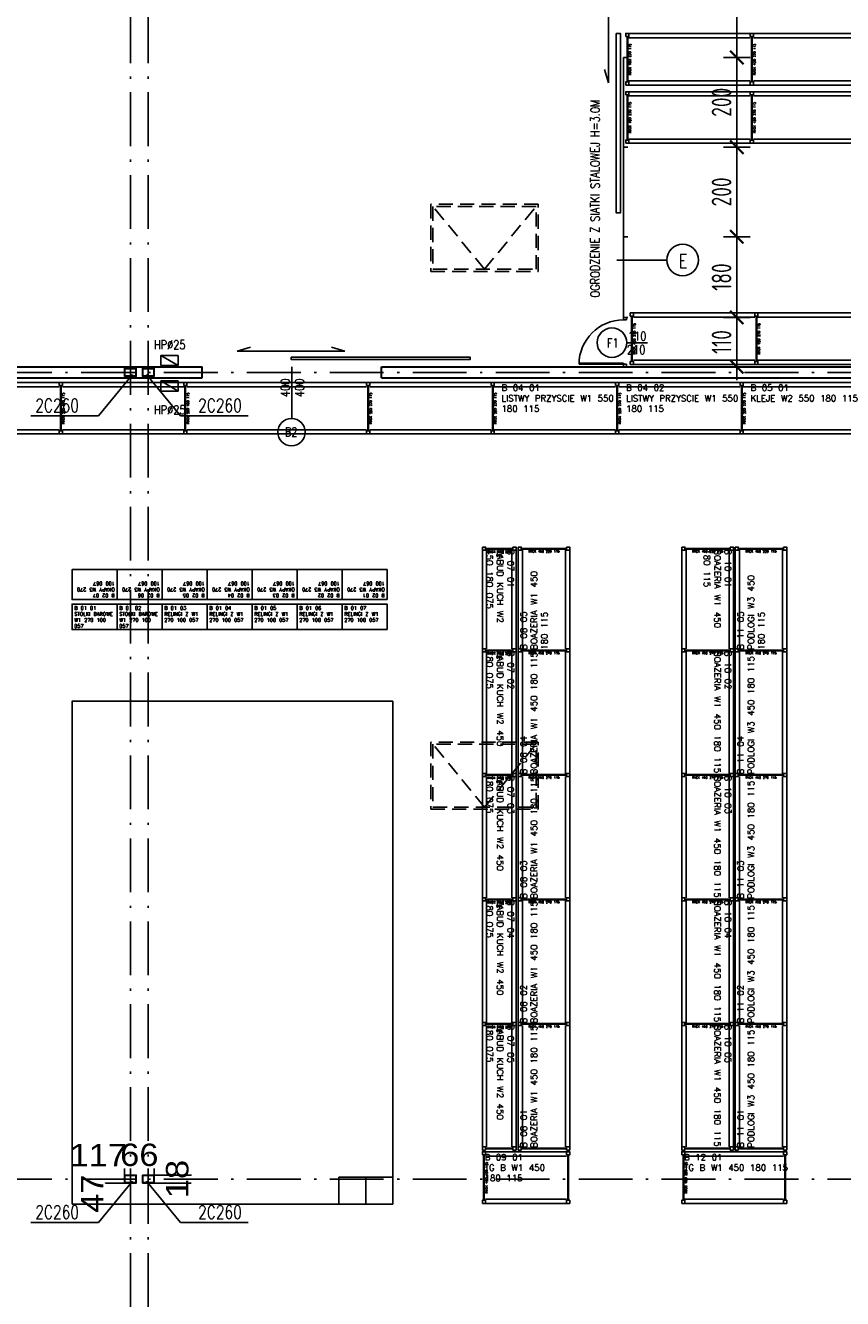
# Model space of a CAD drawing. Extents: x 153948 to 285449, y -89387 to -60195.
# Tile 53 of 100: x 253886 to 255709, y -78706 to -75866. Entities that reach past the tile are written whole.
import ezdxf
from ezdxf.enums import TextEntityAlignment as Align

# ---------------------------------------------------------------- set-up
doc = ezdxf.new("R2010")
doc.units = 0
doc.header["$LTSCALE"] = 100
doc.header["$MEASUREMENT"] = 0
doc.header["$PDMODE"] = 1
doc.linetypes.add('ACAD_ISO10W100', pattern=[18.5, 12, -3, 0.5, -3])
doc.linetypes.add('HIDDEN2', pattern=[4.7625, 3.175, -1.5875])
doc.layers.get('0').update_dxf_attribs({"linetype": 'CONTINUOUS'})
doc.layers.get('DEFPOINTS').update_dxf_attribs({"linetype": 'CONTINUOUS'})
for name, color, linetype in [('1', 2, 'CONTINUOUS'), ('A-ARM', 2, 'CONTINUOUS'), ('ALUMINIUM', 5, 'CONTINUOUS'), ('info', 8, 'CONTINUOUS'), ('K-STA', 2, 'CONTINUOUS'), ('OSIE', 8, 'ACAD_ISO10W100'), ('R-----OP', 2, 'CONTINUOUS'), ('R270', 5, 'CONTINUOUS'), ('RAK 270', 5, 'CONTINUOUS'), ('RS Minimasa VBA', 7, 'CONTINUOUS'), ('RS REGAŁY', 7, 'CONTINUOUS'), ('SIATKA', 2, 'ZIGZAG'), ('TEXT', 11, 'CONTINUOUS'), ('WYMIARY', 1, 'CONTINUOUS'), ('ŚWIETLIK', 2, 'CONTINUOUS')]:
    doc.layers.add(name, color=color, linetype=linetype)
doc.layers.add('CEGLA', color=4, linetype='CONTINUOUS', lineweight=30)
doc.styles.add('arial', font='arial.ttf', dxfattribs={"width": 1.1})
doc.styles.add('DYBY-NORMALNY-0-8-N', font='ROMANS.SHX', dxfattribs={"width": 0.8})
doc.styles.get("Standard").update_dxf_attribs({"font": 'txt.shx'})
doc.styles.add('STYLE2', font='isocp.shx', dxfattribs={"width": 0.8})
doc.styles.add('TXT3', font='SIMPLEX.SHX', dxfattribs={"width": 0.75, "height": 40})
doc.linetypes.add('ZIGZAG', pattern='A,0.0001,-0.2,[131,ltypeshp.shx,S=0.2,R=0,X=-0.2,Y=0],-0.4,[131,ltypeshp.shx,S=0.2,R=180,X=0.2,Y=0],-0.2', length=0.8001)
doc.dimstyles.new('KRESKI_100', dxfattribs={"dimscale": 20, "dimtxt": 2.2, "dimasz": 1.5, "dimexe": 1.5, "dimexo": 1.5, "dimgap": 0.6, "dimtad": 1, "dimdec": 1, "dimrnd": 0.5, "dimdsep": 46, "dimtxsty": 'STYLE2', "dimblk1": 'ARCHTICK', "dimblk2": 'ARCHTICK', "dimsah": 1, "dimcen": 2.5, "dimdle": 1.5, "dimclrd": 10, "dimclre": 10, "dimclrt": 15, "dimadec": 0, "dimazin": 0, "dimtfac": 1, "dimtdec": 1, "dimtmove": 1, "dimatfit": 3, "dimldrblk": 'ARCHTICK', "dimfxl": 1.5, "dimfxlon": 1, "dimtolj": 1, "dimtzin": 0, "dimarcsym": 0})
doc.dimstyles.new('srodek', dxfattribs={"dimscale": 100, "dimtxt": 0.5, "dimasz": 0.002, "dimexe": 0, "dimexo": 0, "dimgap": 0.05, "dimtad": 1, "dimjust": 2, "dimrnd": 0.5, "dimzin": 12, "dimtxsty": 'arial', "dimblk": 'ARCHTICK', "dimcen": 0.002, "dimclrt": 7, "dimazin": 0, "dimtfac": 1, "dimtix": 1, "dimtofl": 0, "dimtmove": 2, "dimatfit": 3, "dimldrblk": 'DOT', "dimfxl": 1, "dimtolj": 1, "dimtzin": 0, "dimarcsym": 0})

# ---------------------------------------------------------------- blocks, each defined once
blk = doc.blocks.new('SC260X2')
at = {"layer": '1'}
for points in [[(-13, 9), (-13, 0), (-12.4, 0), (-12.1, 7, -0.401015), (-11.1, 7.9), (11.1, 7.9, -0.401015), (12.1, 7), (12.4, 0), (13, 0), (13, 9)], [(-13, -9), (-13, 0), (-12.4, 0), (-12.1, -7, 0.401015), (-11.1, -7.9), (11.1, -7.9, 0.401015), (12.1, -7), (12.4, 0), (13, 0), (13, -9)]]:
    blk.add_lwpolyline(points, format="xyb", close=True, dxfattribs=at)
blk = doc.blocks.new('D110')
at = {"layer": 'ALUMINIUM'}
for p, q in [((0, 0), (5.5, 0)), ((0, 0), (0, -6.6)), ((5.5, -6.6), (5.5, 0)), ((104.5, 0), (104.5, -6.6)), ((104.5, 0), (110, 0)), ((110, 0), (110, -6.6)), ((0, -6.6), (5.5, -6.6)), ((104.5, -6.6), (102.3, -6.6)), ((102.3, -6.6), (102.3, -105.5)), ((104.5, -6.6), (110, -6.6)), ((104.5, -6.6), (104.5, -105.6))]:
    blk.add_line(p, q, dxfattribs=at)
blk.add_arc((104.5, -6.6), 99, 180, 270, dxfattribs=at)
blk = doc.blocks.new('_ARCHTICK')
at = {"color": 0, "linetype": 'ByBlock', "const_width": 0.15}
blk.add_lwpolyline([(-0.5, -0.5), (0.5, 0.5)], dxfattribs=at)
blk = doc.blocks.new('*D192')
at = {"layer": 'DEFPOINTS', "color": 0, "ltscale": 0.1, "transparency": 16777216}
for p in [(255230.4, -75537), (255230.4, -75937), (255473.1, -75937)]:
    blk.add_point(p, dxfattribs=at)
at = {"layer": 'WYMIARY', "color": 10, "lineweight": -2, "ltscale": 0.1, "transparency": 16777216}
for p, q in [((255473.1, -75507), (255473.1, -75967)), ((255443.1, -75537), (255503.1, -75537)), ((255443.1, -75937), (255503.1, -75937))]:
    blk.add_line(p, q, dxfattribs=at)
at = {"layer": 'WYMIARY', "color": 10, "lineweight": -2, "ltscale": 0.1, "transparency": 16777216, "xscale": 30, "yscale": 30, "zscale": 30}
for p, rotation in [((255473.1, -75537), 90), ((255473.1, -75937), 270)]:
    blk.add_blockref('_ARCHTICK', p, dxfattribs=dict(at, rotation=rotation))
at = {"layer": 'WYMIARY', "color": 15, "ltscale": 0.1, "transparency": 16777216, "insert": (255439.1, -75737), "char_height": 44, "attachment_point": 5, "rotation": 90, "style": 'STYLE2'}
blk.add_mtext('\\A1;400', dxfattribs=at)
blk = doc.blocks.new('*D193')
at = {"layer": 'DEFPOINTS', "color": 0, "ltscale": 0.1, "transparency": 16777216}
for p in [(255230.4, -75937), (255230.4, -76137), (255473.1, -76137)]:
    blk.add_point(p, dxfattribs=at)
at = {"layer": 'WYMIARY', "color": 10, "lineweight": -2, "ltscale": 0.1, "transparency": 16777216}
for p, q in [((255473.1, -75907), (255473.1, -76167)), ((255443.1, -75937), (255503.1, -75937)), ((255443.1, -76137), (255503.1, -76137))]:
    blk.add_line(p, q, dxfattribs=at)
at = {"layer": 'WYMIARY', "color": 10, "lineweight": -2, "ltscale": 0.1, "transparency": 16777216, "xscale": 30, "yscale": 30, "zscale": 30}
for p, rotation in [((255473.1, -75937), 90), ((255473.1, -76137), 270)]:
    blk.add_blockref('_ARCHTICK', p, dxfattribs=dict(at, rotation=rotation))
at = {"layer": 'WYMIARY', "color": 15, "ltscale": 0.1, "transparency": 16777216, "insert": (255439.1, -76037), "char_height": 44, "attachment_point": 5, "rotation": 90, "style": 'STYLE2'}
blk.add_mtext('\\A1;200', dxfattribs=at)
blk = doc.blocks.new('*D194')
at = {"layer": 'DEFPOINTS', "color": 0, "ltscale": 0.1, "transparency": 16777216}
for p in [(255230.4, -76137), (255230.4, -76337), (255473.1, -76337)]:
    blk.add_point(p, dxfattribs=at)
at = {"layer": 'WYMIARY', "color": 10, "lineweight": -2, "ltscale": 0.1, "transparency": 16777216}
for p, q in [((255473.1, -76107), (255473.1, -76367)), ((255443.1, -76137), (255503.1, -76137)), ((255443.1, -76337), (255503.1, -76337))]:
    blk.add_line(p, q, dxfattribs=at)
at = {"layer": 'WYMIARY', "color": 10, "lineweight": -2, "ltscale": 0.1, "transparency": 16777216, "xscale": 30, "yscale": 30, "zscale": 30}
for p, rotation in [((255473.1, -76137), 90), ((255473.1, -76337), 270)]:
    blk.add_blockref('_ARCHTICK', p, dxfattribs=dict(at, rotation=rotation))
at = {"layer": 'WYMIARY', "color": 15, "ltscale": 0.1, "transparency": 16777216, "insert": (255439.1, -76237), "char_height": 44, "attachment_point": 5, "rotation": 90, "style": 'STYLE2'}
blk.add_mtext('\\A1;200', dxfattribs=at)
blk = doc.blocks.new('*D195')
at = {"layer": 'DEFPOINTS', "color": 0, "ltscale": 0.1, "transparency": 16777216}
for p in [(255230.4, -76337), (255230.4, -76517), (255473.1, -76517)]:
    blk.add_point(p, dxfattribs=at)
at = {"layer": 'WYMIARY', "color": 10, "lineweight": -2, "ltscale": 0.1, "transparency": 16777216}
for p, q in [((255473.1, -76307), (255473.1, -76547)), ((255443.1, -76337), (255503.1, -76337)), ((255443.1, -76517), (255503.1, -76517))]:
    blk.add_line(p, q, dxfattribs=at)
at = {"layer": 'WYMIARY', "color": 10, "lineweight": -2, "ltscale": 0.1, "transparency": 16777216, "xscale": 30, "yscale": 30, "zscale": 30}
for p, rotation in [((255473.1, -76337), 90), ((255473.1, -76517), 270)]:
    blk.add_blockref('_ARCHTICK', p, dxfattribs=dict(at, rotation=rotation))
at = {"layer": 'WYMIARY', "color": 15, "ltscale": 0.1, "transparency": 16777216, "insert": (255439.1, -76427), "char_height": 44, "attachment_point": 5, "rotation": 90, "style": 'STYLE2'}
blk.add_mtext('\\A1;180', dxfattribs=at)
blk = doc.blocks.new('*D196')
at = {"layer": 'DEFPOINTS', "color": 0, "ltscale": 0.1, "transparency": 16777216}
for p in [(255230.4, -76517), (255226.6, -76627), (255473.1, -76627)]:
    blk.add_point(p, dxfattribs=at)
at = {"layer": 'WYMIARY', "color": 10, "lineweight": -2, "ltscale": 0.1, "transparency": 16777216}
for p, q in [((255473.1, -76487), (255473.1, -76657)), ((255443.1, -76517), (255503.1, -76517)), ((255443.1, -76627), (255503.1, -76627))]:
    blk.add_line(p, q, dxfattribs=at)
at = {"layer": 'WYMIARY', "color": 10, "lineweight": -2, "ltscale": 0.1, "transparency": 16777216, "xscale": 30, "yscale": 30, "zscale": 30}
for p, rotation in [((255473.1, -76517), 90), ((255473.1, -76627), 270)]:
    blk.add_blockref('_ARCHTICK', p, dxfattribs=dict(at, rotation=rotation))
at = {"layer": 'WYMIARY', "color": 15, "ltscale": 0.1, "transparency": 16777216, "insert": (255439.1, -76572), "char_height": 44, "attachment_point": 5, "rotation": 90, "style": 'STYLE2'}
blk.add_mtext('\\A1;110', dxfattribs=at)
blk = doc.blocks.new('RACK 450 270 115')
at = {"color": 1}
for p, q in [((7, 115), (277.8, 115)), ((2.75, 108), (2.75, 7)), ((4.25, 108), (4.25, 7)), ((7, 105.5), (277.8, 105.5)), ((7, 9.5), (277.8, 9.5)), ((7, 0), (277.8, 0))]:
    blk.add_line(p, q, dxfattribs=at)
for points in [[(0, 108), (7, 108), (7, 115), (0, 115)], [(0, 0), (7, 0), (7, 7), (0, 7)]]:
    blk.add_lwpolyline(points, close=True, dxfattribs=at)
at = {"color": 1, "insert": (9.25, 57.5), "char_height": 5, "width": 101, "attachment_point": 5, "rotation": 90}
blk.add_mtext('RACK 450 270 115', dxfattribs=at)
blk = doc.blocks.new('RACK 550 400 115')
at = {"color": 6}
for p, q in [((7, 115), (407.8, 115)), ((2.75, 108), (2.75, 7)), ((4.25, 108), (4.25, 7)), ((7, 105.5), (407.8, 105.5)), ((7, 9.5), (407.8, 9.5)), ((7, 0), (407.8, 0))]:
    blk.add_line(p, q, dxfattribs=at)
for points in [[(0, 108), (7, 108), (7, 115), (0, 115)], [(0, 0), (7, 0), (7, 7), (0, 7)]]:
    blk.add_lwpolyline(points, close=True, dxfattribs=at)
at = {"color": 6, "insert": (9.25, 57.5), "char_height": 5, "width": 101, "attachment_point": 5, "rotation": 90}
blk.add_mtext('RACK 550 400 115', dxfattribs=at)
blk = doc.blocks.new('RACK 550 270 115')
at = {"color": 6}
for p, q in [((7, 115), (277.8, 115)), ((2.75, 108), (2.75, 7)), ((4.25, 108), (4.25, 7)), ((7, 105.5), (277.8, 105.5)), ((7, 9.5), (277.8, 9.5)), ((7, 0), (277.8, 0))]:
    blk.add_line(p, q, dxfattribs=at)
for points in [[(0, 108), (7, 108), (7, 115), (0, 115)], [(0, 0), (7, 0), (7, 7), (0, 7)]]:
    blk.add_lwpolyline(points, close=True, dxfattribs=at)
at = {"color": 6, "insert": (9.25, 57.5), "char_height": 5, "width": 101, "attachment_point": 5, "rotation": 90}
blk.add_mtext('RACK 550 270 115', dxfattribs=at)
blk = doc.blocks.new('RACK 450 220 115')
at = {"color": 1}
for p, q in [((7, 115), (227, 115)), ((2.75, 108), (2.75, 7)), ((4.25, 108), (4.25, 7)), ((7, 105.5), (227, 105.5)), ((7, 9.5), (227, 9.5)), ((7, 0), (227, 0))]:
    blk.add_line(p, q, dxfattribs=at)
for points in [[(0, 108), (7, 108), (7, 115), (0, 115)], [(0, 0), (7, 0), (7, 7), (0, 7)]]:
    blk.add_lwpolyline(points, close=True, dxfattribs=at)
at = {"color": 1, "insert": (9.25, 57.5), "char_height": 5, "width": 101, "attachment_point": 5, "rotation": 90}
blk.add_mtext('RACK 450 220 115', dxfattribs=at)
blk = doc.blocks.new('NOGA RACK 450 007 115')
at = {"color": 1}
for p, q in [((2.75, 108), (2.75, 7)), ((4.25, 108), (4.25, 7))]:
    blk.add_line(p, q, dxfattribs=at)
for points in [[(0, 108), (7, 108), (7, 115), (0, 115)], [(0, 0), (7, 0), (7, 7), (0, 7)]]:
    blk.add_lwpolyline(points, close=True, dxfattribs=at)
blk = doc.blocks.new('RACK 450 180 115')
at = {"color": 1}
for p, q in [((7, 115), (187.8, 115)), ((2.75, 108), (2.75, 7)), ((4.25, 108), (4.25, 7)), ((7, 105.5), (187.8, 105.5)), ((7, 9.5), (187.8, 9.5)), ((7, 0), (187.8, 0))]:
    blk.add_line(p, q, dxfattribs=at)
for points in [[(0, 108), (7, 108), (7, 115), (0, 115)], [(0, 0), (7, 0), (7, 7), (0, 7)]]:
    blk.add_lwpolyline(points, close=True, dxfattribs=at)
at = {"color": 1, "insert": (9.25, 57.5), "char_height": 5, "width": 101, "attachment_point": 5, "rotation": 90}
blk.add_mtext('RACK 450 180 115', dxfattribs=at)
blk = doc.blocks.new('RACK 450 220 075')
at = {"color": 1}
for p, q in [((2.75, 68), (2.75, 7)), ((4.25, 68), (4.25, 7)), ((7, 75), (227, 75)), ((7, 65.5), (227, 65.5)), ((7, 9.5), (227, 9.5)), ((7, 0), (227, 0))]:
    blk.add_line(p, q, dxfattribs=at)
for points in [[(0, 68), (7, 68), (7, 75), (0, 75)], [(0, 0), (7, 0), (7, 7), (0, 7)]]:
    blk.add_lwpolyline(points, close=True, dxfattribs=at)
at = {"color": 1, "insert": (14.25, 37.5), "char_height": 5, "width": 61, "attachment_point": 5, "rotation": 90}
blk.add_mtext('RACK 450 220 075', dxfattribs=at)
blk = doc.blocks.new('RACK 450 270 075')
at = {"color": 1}
for p, q in [((2.75, 68), (2.75, 7)), ((4.25, 68), (4.25, 7)), ((7, 75), (277.8, 75)), ((7, 65.5), (277.8, 65.5)), ((7, 9.5), (277.8, 9.5)), ((7, 0), (277.8, 0))]:
    blk.add_line(p, q, dxfattribs=at)
for points in [[(0, 68), (7, 68), (7, 75), (0, 75)], [(0, 0), (7, 0), (7, 7), (0, 7)]]:
    blk.add_lwpolyline(points, close=True, dxfattribs=at)
at = {"color": 1, "insert": (14.25, 37.5), "char_height": 5, "width": 61, "attachment_point": 5, "rotation": 90}
blk.add_mtext('RACK 450 270 075', dxfattribs=at)
blk = doc.blocks.new('NOGA RACK 450 007 075')
at = {"color": 1}
for p, q in [((2.8, 68), (2.8, 7)), ((4.2, 68), (4.2, 7))]:
    blk.add_line(p, q, dxfattribs=at)
for points in [[(0, 68), (7, 68), (7, 75), (0, 75)], [(0, 0), (7, 0), (7, 7), (0, 7)]]:
    blk.add_lwpolyline(points, close=True, dxfattribs=at)
blk = doc.blocks.new('*D802')
at = {"color": 0, "lineweight": -2, "transparency": 16777216}
for p, q in [((254065, -78448.5), (254065, -78448.3)), ((254107.4, -78448.5), (254065, -78448.5)), ((253990.3, -78495.5), (254065, -78495.5)), ((254065, -78495.5), (254065, -78495.7))]:
    blk.add_line(p, q, dxfattribs=at)
at = {"layer": 'DEFPOINTS', "color": 0, "transparency": 16777216}
for p in [(254065, -78448.5), (254107.4, -78448.5), (253990.3, -78495.5)]:
    blk.add_point(p, dxfattribs=at)
at = {"color": 0, "lineweight": -2, "transparency": 16777216, "xscale": 0.2, "yscale": 0.2, "zscale": 0.2}
for p, rotation in [((254065, -78448.5), 270), ((254065, -78495.5), 90)]:
    blk.add_blockref('_ARCHTICK', p, dxfattribs=dict(at, rotation=rotation))
at = {"color": 7, "transparency": 16777216, "insert": (254035, -78472), "char_height": 50, "attachment_point": 5, "rotation": 90, "style": 'arial'}
blk.add_mtext('\\A1;47', dxfattribs=at)
blk = doc.blocks.new('_Dot')
at = {"color": 0, "linetype": 'ByBlock', "lineweight": -2}
blk.add_line((-0.5, 0), (-1, 0), dxfattribs=at)
at = {"color": 0, "linetype": 'ByBlock', "const_width": 0.5}
blk.add_lwpolyline([(-0.25, 0, 1), (0.25, 0, 1)], format="xyb", close=True, dxfattribs=at)
blk = doc.blocks.new('*D746')
at = {"color": 0, "lineweight": -2, "transparency": 16777216}
for p, q in [((253990.3, -78416.3), (253990.1, -78416.3)), ((253990.3, -78495.5), (253990.3, -78416.3)), ((254107.4, -78430.5), (254107.4, -78416.3)), ((254107.4, -78416.3), (254107.6, -78416.3))]:
    blk.add_line(p, q, dxfattribs=at)
at = {"layer": 'DEFPOINTS', "color": 0, "transparency": 16777216}
for p in [(254107.4, -78416.3), (254107.4, -78430.5), (253990.3, -78495.5)]:
    blk.add_point(p, dxfattribs=at)
at = {"color": 0, "lineweight": -2, "transparency": 16777216, "xscale": 0.2, "yscale": 0.2, "zscale": 0.2}
blk.add_blockref('_ARCHTICK', (253990.3, -78416.3), dxfattribs=at)
at = {"color": 0, "lineweight": -2, "transparency": 16777216, "xscale": 0.2, "yscale": 0.2, "zscale": 0.2, "rotation": 180}
blk.add_blockref('_ARCHTICK', (254107.4, -78416.3), dxfattribs=at)
at = {"color": 7, "transparency": 16777216, "insert": (254048.8, -78386.2), "char_height": 50, "attachment_point": 5, "style": 'arial'}
blk.add_mtext('\\A1;117', dxfattribs=at)
blk = doc.blocks.new('*D747')
at = {"color": 0, "lineweight": -2, "transparency": 16777216}
for p, q in [((254107.4, -78416.3), (254107.2, -78416.3)), ((254107.4, -78430.5), (254107.4, -78416.3)), ((254173.4, -78430.5), (254173.4, -78416.3)), ((254173.4, -78416.3), (254173.6, -78416.3))]:
    blk.add_line(p, q, dxfattribs=at)
at = {"layer": 'DEFPOINTS', "color": 0, "transparency": 16777216}
for p in [(254173.4, -78416.3), (254107.4, -78430.5), (254173.4, -78430.5)]:
    blk.add_point(p, dxfattribs=at)
at = {"color": 0, "lineweight": -2, "transparency": 16777216, "xscale": 0.2, "yscale": 0.2, "zscale": 0.2}
blk.add_blockref('_ARCHTICK', (254107.4, -78416.3), dxfattribs=at)
at = {"color": 0, "lineweight": -2, "transparency": 16777216, "xscale": 0.2, "yscale": 0.2, "zscale": 0.2, "rotation": 180}
blk.add_blockref('_ARCHTICK', (254173.4, -78416.3), dxfattribs=at)
at = {"color": 7, "transparency": 16777216, "insert": (254140.4, -78385.8), "char_height": 50, "attachment_point": 5, "style": 'arial'}
blk.add_mtext('\\A1;66', dxfattribs=at)
blk = doc.blocks.new('*D748')
at = {"color": 0, "lineweight": -2, "transparency": 16777216}
for p, q in [((254173.4, -78430.5), (254255.7, -78430.5)), ((254173.4, -78448.5), (254255.7, -78448.5)), ((254255.7, -78430.5), (254255.7, -78430.3)), ((254255.7, -78448.5), (254255.7, -78448.7))]:
    blk.add_line(p, q, dxfattribs=at)
at = {"layer": 'DEFPOINTS', "color": 0, "transparency": 16777216}
for p in [(254173.4, -78430.5), (254173.4, -78448.5), (254255.7, -78430.5)]:
    blk.add_point(p, dxfattribs=at)
at = {"color": 0, "lineweight": -2, "transparency": 16777216, "xscale": 0.2, "yscale": 0.2, "zscale": 0.2}
for p, rotation in [((254255.7, -78430.5), 270), ((254255.7, -78448.5), 90)]:
    blk.add_blockref('_ARCHTICK', p, dxfattribs=dict(at, rotation=rotation))
at = {"color": 7, "transparency": 16777216, "insert": (254225.2, -78439.5), "char_height": 50, "attachment_point": 5, "rotation": 90, "style": 'arial'}
blk.add_mtext('\\A1;18', dxfattribs=at)

msp = doc.modelspace()

# ---------------------------------------------------------------- linework, layer by layer
at = {"layer": 'A-ARM'}
for p, q in [((254226.96, -76624.16), (254188.64, -76601.66)), ((254226.96, -76681.29), (254188.64, -76658.79))]:
    msp.add_line(p, q, dxfattribs=at)
for points in [[(254226.96, -76601.66), (254226.96, -76624.16), (254188.64, -76624.16), (254188.64, -76601.66)], [(254226.96, -76658.79), (254226.96, -76681.29), (254188.64, -76681.29), (254188.64, -76658.79)]]:
    msp.add_lwpolyline(points, close=True, dxfattribs=at)
at = {"layer": 'ALUMINIUM', "linetype": 'Continuous', "ltscale": 0.1}
for p, q in [((254359.01, -76592.15), (254388.46, -76583.03)), ((254598.8, -76592.15), (254359.01, -76592.15)), ((254598.8, -76592.15), (254569.35, -76583.03))]:
    msp.add_line(p, q, dxfattribs=at)
at = {"layer": 'ALUMINIUM'}
msp.add_lwpolyline([(254479.26, -76605.51), (254878.31, -76605.51), (254878.31, -76611.1), (254479.26, -76611.1)], close=True, dxfattribs=at)
at = {"layer": 'CEGLA', "ltscale": 0.1}
for p, q in [((250215.4, -76627.05), (254280.4, -76627.05)), ((254280.4, -76652.05), (254280.4, -76627.05)), ((254680.4, -76652.05), (254680.4, -76627.05)), ((254680.4, -76627.05), (258473.4, -76627.05)), ((250190.4, -76652.05), (254280.4, -76652.05)), ((254680.4, -76652.05), (258473.4, -76652.05))]:
    msp.add_line(p, q, dxfattribs=at)
at = {"layer": 'info', "lineweight": -3}
for points in [[(254585.62, -78495.52), (254645.62, -78495.52), (254645.62, -78435.52), (254585.62, -78435.52)], [(254645.62, -78495.52), (254705.62, -78495.52), (254705.62, -78435.52), (254645.62, -78435.52)]]:
    msp.add_lwpolyline(points, close=True, dxfattribs=at)
at = {"layer": 'OSIE', "ltscale": 0.1}
for p, q in [((254120.4, -86679.55), (254120.4, -73374.65)), ((254160.4, -86679.55), (254160.4, -73374.65)), ((247720.4, -76639.55), (263229.19, -76639.55)), ((247720.4, -78439.55), (263229.19, -78439.55))]:
    msp.add_line(p, q, dxfattribs=at)
at = {"layer": 'OSIE', "ltscale": 0.5}
for p, q in [((254120.4, -76629.83), (254120.4, -76593.21)), ((254120.4, -76629.83), (254120.4, -76593.21)), ((254160.4, -76629.83), (254160.4, -76593.21)), ((254160.4, -76629.83), (254160.4, -76593.21)), ((254120.4, -76626.76), (254120.4, -76663.38)), ((254160.4, -76626.76), (254160.4, -76663.38)), ((254120.4, -78452.33), (254120.4, -78415.71)), ((254120.4, -78452.33), (254120.4, -78415.71)), ((254120.4, -78426.76), (254120.4, -78463.38)), ((254160.4, -78452.33), (254160.4, -78415.71)), ((254160.4, -78452.33), (254160.4, -78415.71)), ((254160.4, -78426.76), (254160.4, -78463.38))]:
    msp.add_line(p, q, dxfattribs=at)
at = {"layer": 'R-----OP'}
msp.add_line((255205.64, -76389.36), (255317.38, -76389.36), dxfattribs=at)
msp.add_lwpolyline([(255227.09, -76573.8), (255273.94, -76573.8)], dxfattribs=at)
at = {"layer": 'R-----OP', "color": 2}
msp.add_lwpolyline([(254480.4, -76742.95), (254480.4, -76627.05)], dxfattribs=at)
at = {"layer": 'R-----OP'}
for centre, radius in [((255352.56, -76388.97), 35.19), ((255194.65, -76573.32), 33)]:
    msp.add_circle(centre, radius, dxfattribs=at)
at = {"layer": 'R-----OP', "color": 2}
msp.add_circle((254479.96, -76772.95), 30.56, dxfattribs=at)
at = {"layer": 'R270'}
for points in [[(254090.69, -77146.52), (253990.29, -77146.52), (253990.29, -77079.52), (254090.69, -77079.52)], [(254191.09, -77146.52), (254090.69, -77146.52), (254090.69, -77079.52), (254191.09, -77079.52)], [(254291.49, -77146.52), (254191.09, -77146.52), (254191.09, -77079.52), (254291.49, -77079.52)], [(254391.89, -77146.52), (254291.49, -77146.52), (254291.49, -77079.52), (254391.89, -77079.52)], [(254492.29, -77146.52), (254391.89, -77146.52), (254391.89, -77079.52), (254492.29, -77079.52)], [(254592.69, -77146.52), (254492.29, -77146.52), (254492.29, -77079.52), (254592.69, -77079.52)], [(254693.09, -77146.52), (254592.69, -77146.52), (254592.69, -77079.52), (254693.09, -77079.52)], [(254090.69, -77213.52), (253990.29, -77213.52), (253990.29, -77156.52), (254090.69, -77156.52)], [(254191.09, -77213.52), (254090.69, -77213.52), (254090.69, -77156.52), (254191.09, -77156.52)], [(254291.49, -77213.52), (254191.09, -77213.52), (254191.09, -77156.52), (254291.49, -77156.52)], [(254391.89, -77213.52), (254291.49, -77213.52), (254291.49, -77156.52), (254391.89, -77156.52)], [(254492.29, -77213.52), (254391.89, -77213.52), (254391.89, -77156.52), (254492.29, -77156.52)], [(254592.69, -77213.52), (254492.29, -77213.52), (254492.29, -77156.52), (254592.69, -77156.52)], [(254693.09, -77213.52), (254592.69, -77213.52), (254592.69, -77156.52), (254693.09, -77156.52)]]:
    msp.add_lwpolyline(points, close=True, dxfattribs=at)
at = {"layer": 'RAK 270', "lineweight": -3}
msp.add_lwpolyline([(253990.29, -78495.52), (254705.62, -78495.52), (254705.62, -77373.52), (253990.29, -77373.52)], close=True, dxfattribs=at)
at = {"layer": 'SIATKA', "linetype": 'Continuous', "ltscale": 0.1}
for p, q in [((255187, -75753.75), (255187, -75993.54)), ((255220.4, -75937.05), (255230.4, -75937.05)), ((255220.4, -75937.05), (255230.4, -75937.05)), ((255187, -75993.54), (255177.88, -75964.09)), ((255220.4, -76137.05), (255230.4, -76137.05)), ((255220.4, -76137.05), (255230.4, -76137.05)), ((255220.4, -76337.05), (255230.4, -76337.05)), ((255220.4, -76517.05), (255230.4, -76517.05)), ((255220.4, -76627.05), (255230.4, -76627.05))]:
    msp.add_line(p, q, dxfattribs=at)
at = {"layer": 'SIATKA', "ltscale": 0.2}
for p, q in [((255220.4, -75937.05), (255220.4, -76137.05)), ((255220.4, -76137.05), (255220.4, -76337.05)), ((255220.4, -76337.05), (255220.36, -76517.02))]:
    msp.add_line(p, q, dxfattribs=at)
at = {"layer": 'SIATKA', "linetype": 'Continuous'}
msp.add_lwpolyline([(255203.81, -75883.55), (255213.81, -75883.55), (255213.81, -76283.55), (255203.81, -76283.55)], close=True, dxfattribs=at)
at = {"layer": 'TEXT'}
for p, q in [((254049.17, -76736.45), (254125.04, -76644.55)), ((254232.53, -76736.45), (254156.65, -76644.55)), ((253898.5, -76736.45), (254049.17, -76736.45)), ((254383.2, -76736.45), (254232.53, -76736.45)), ((254049.17, -78536.45), (254125.04, -78444.55)), ((254232.53, -78536.45), (254156.65, -78444.55)), ((253898.5, -78536.45), (254049.17, -78536.45)), ((254383.2, -78536.45), (254232.53, -78536.45))]:
    msp.add_line(p, q, dxfattribs=at)
at = {"layer": 'ŚWIETLIK', "linetype": 'HIDDEN2', "ltscale": 0.1}
for p, q in [((254910.4, -76409.55), (254795.4, -76269.55)), ((254910.4, -76409.55), (255025.4, -76269.55)), ((254910.4, -77609.55), (254795.4, -77469.55)), ((254910.4, -77609.55), (255025.4, -77469.55))]:
    msp.add_line(p, q, dxfattribs=at)
for points in [[(254790.4, -76414.55), (255030.4, -76414.55), (255030.4, -76264.55), (254790.4, -76264.55)], [(254795.4, -76409.55), (255025.4, -76409.55), (255025.4, -76269.55), (254795.4, -76269.55)], [(254790.4, -77614.55), (255030.4, -77614.55), (255030.4, -77464.55), (254790.4, -77464.55)], [(254795.4, -77609.55), (255025.4, -77609.55), (255025.4, -77469.55), (254795.4, -77469.55)]]:
    msp.add_lwpolyline(points, close=True, dxfattribs=at)

# ---------------------------------------------------------------- block references
at = {"layer": 'K-STA', "ltscale": 0.5}
for p in [(254120.4, -76639.55), (254160.4, -76639.55), (254120.4, -78439.55), (254160.4, -78439.55)]:
    msp.add_blockref('SC260X2', p, dxfattribs=at)
at = {"layer": 'RS REGAŁY'}
for name, p in [('RACK 450 270 115', (255225.49, -75998.45)), ('RACK 450 270 115', (255503.29, -75998.45)), ('RACK 450 270 115', (255225.49, -76128.45)), ('RACK 450 270 115', (255503.29, -76128.45)), ('RACK 450 270 115', (255235.49, -76622.05)), ('RACK 450 270 115', (255513.29, -76622.05)), ('RACK 550 270 115', (253683.89, -76777.05)), ('RACK 550 270 115', (253961.69, -76777.05)), ('RACK 550 400 115', (254239.49, -76777.05)), ('RACK 550 270 115', (254647.29, -76777.05)), ('RACK 550 270 115', (254925.09, -76777.05)), ('RACK 550 270 115', (255202.89, -76777.05)), ('RACK 550 270 115', (255480.69, -76777.05)), ('RACK 450 180 115', (254905.62, -78493.72)), ('NOGA RACK 450 007 115', (255093.42, -78493.72)), ('RACK 450 220 115', (255350.42, -78493.72)), ('NOGA RACK 450 007 115', (255577.42, -78493.72))]:
    msp.add_blockref(name, p, dxfattribs=at)
for name, p, rotation in [('RACK 450 220 075', (254905.62, -77029.52), 270), ('RACK 450 220 115', (254985.42, -77029.52), 270), ('RACK 450 220 115', (255350.42, -77029.52), 270), ('RACK 450 220 115', (255469.42, -77029.52), 270), ('RACK 450 270 075', (254905.62, -77256.52), 270), ('RACK 450 270 115', (254985.42, -77256.52), 270), ('RACK 450 270 115', (255350.42, -77256.52), 270), ('RACK 450 270 115', (255469.42, -77256.52), 270), ('RACK 450 270 075', (254905.62, -77534.32), 270), ('RACK 450 270 115', (254985.42, -77534.32), 270), ('RACK 450 270 115', (255350.42, -77534.32), 270), ('RACK 450 270 115', (255469.42, -77534.32), 270), ('RACK 450 270 075', (254905.62, -77812.12), 270), ('RACK 450 270 115', (254985.42, -77812.12), 270), ('RACK 450 270 115', (255350.42, -77812.12), 270), ('RACK 450 270 115', (255469.42, -77812.12), 270), ('RACK 450 270 075', (254905.62, -78089.92), 270), ('RACK 450 270 115', (254985.42, -78089.92), 270), ('RACK 450 270 115', (255350.42, -78089.92), 270), ('RACK 450 270 115', (255469.42, -78089.92), 270), ('NOGA RACK 450 007 075', (254980.62, -78374.72), 90), ('NOGA RACK 450 007 115', (254985.42, -78367.72), 270), ('NOGA RACK 450 007 115', (255350.42, -78367.72), 270), ('NOGA RACK 450 007 115', (255469.42, -78367.72), 270)]:
    msp.add_blockref(name, p, dxfattribs=dict(at, rotation=rotation))
at = {"layer": 'SIATKA', "linetype": 'Continuous', "ltscale": 0.1, "rotation": 270}
msp.add_blockref('D110', (255226.96, -76517.02), dxfattribs=at)

# ---------------------------------------------------------------- texts
at = {"layer": 'R-----OP', "color": 2, "style": 'DYBY-NORMALNY-0-8-N', "width": 0.8}
for s, p in [('OGRODZENIE Z SIATKI STALOWEJ H=3.0M', (255157.15, -76251.87)), ('400', (254465.91, -76674.07)), ('400', (254497.79, -76674.07))]:
    msp.add_text(s, height=20, rotation=90, dxfattribs=at).set_placement(p, align=Align.MIDDLE)
at = {"layer": 'R-----OP', "style": 'DYBY-NORMALNY-0-8-N', "width": 0.8}
msp.add_text('E', height=30, dxfattribs=at).set_placement((255352.96, -76391.08), align=Align.MIDDLE)
at = {"layer": 'R-----OP', "color": 2, "style": 'DYBY-NORMALNY-0-8-N', "width": 0.8}
for s, p in [('110', (255250.72, -76558.8)), ('HP%%c25', (254208.22, -76578.01)), ('210', (255248.88, -76589.01)), ('HP%%c25', (254208.22, -76723.23)), ('B2', (254479.1, -76772.34))]:
    msp.add_text(s, height=20, dxfattribs=at).set_placement(p, align=Align.MIDDLE)
msp.add_text('F1', height=20, dxfattribs=at).set_placement((255196.54, -76573.99), align=Align.MIDDLE_CENTER)
at = {"layer": 'RS Minimasa VBA', "attachment_point": 1}
for s, insert, char_height, width in [('B 04 01^M^JLISTWY PRZYSCIE W1 550 180 115', (254948.29, -76667.05), 14, 272.8), ('B 04 02^M^JLISTWY PRZYSCIE W1 550 180 115', (255226.09, -76667.05), 14, 272.8), ('B 05 01^M^JKLEJE W2 550 180 115', (255503.89, -76667.05), 14, 272.8), ('B 01 01^M^JSTOLKI BAROWE W1 270 100 057', (253995.29, -77161.52), 8, 95.4), ('B 01 02^M^JSTOLKI BAROWE W1 270 100 057', (254095.69, -77161.52), 8, 95.4), ('B 01 03^M^JRELINGI Z W1 270 100 057', (254196.09, -77161.52), 8, 95.4), ('B 01 04^M^JRELINGI Z W1 270 100 057', (254296.49, -77161.52), 8, 95.4), ('B 01 05^M^JRELINGI Z W1 270 100 057', (254396.89, -77161.52), 8, 95.4), ('B 01 06^M^JRELINGI Z W1 270 100 057', (254497.29, -77161.52), 8, 95.4), ('B 01 07^M^JRELINGI Z W1 270 100 057', (254597.69, -77161.52), 8, 95.4), ('B 09 01^M^JTG B W1 450 180 115', (254910.62, -78383.72), 14, 182.8), ('B 12 01^M^JTG B W1 450 180 115', (255355.42, -78383.72), 14, 222)]:
    msp.add_mtext(s, dxfattribs=dict(at, insert=insert, char_height=char_height, width=width))
for s, insert, char_height, width, rotation in [('B 07 01^M^JZABUD KUCH W2 450 180 075', (254975.62, -77034.52), 14, 222, 270), ('B 10 01^M^JBOAZERIA W1 450 180 115', (255460.42, -77034.52), 14, 222, 270), ('B 08 05^M^JBOAZERIA W1 450 180 115', (254990.42, -77258.52), 14, 222, 90), ('B 11 05^M^JPODLOGI W3 450 180 115', (255474.42, -77258.52), 14, 222, 90), ('B 02 07^M^JOKAPY W3 270 100 067', (254085.69, -77141.52), 8, 95.4, 180), ('B 02 06^M^JOKAPY W3 270 100 067', (254186.09, -77141.52), 8, 95.4, 180), ('B 02 05^M^JOKAPY W3 270 100 067', (254286.49, -77141.52), 8, 95.4, 180), ('B 02 04^M^JOKAPY W3 270 100 067', (254386.89, -77141.52), 8, 95.4, 180), ('B 02 03^M^JOKAPY W3 270 100 067', (254487.29, -77141.52), 8, 95.4, 180), ('B 02 02^M^JOKAPY W3 270 100 067', (254587.69, -77141.52), 8, 95.4, 180), ('B 02 01^M^JOKAPY W3 270 100 067', (254688.09, -77141.52), 8, 95.4, 180), ('B 07 02^M^JZABUD KUCH W2 450 180 075', (254975.62, -77261.52), 14, 272.8, 270), ('B 10 02^M^JBOAZERIA W1 450 180 115', (255460.42, -77261.52), 14, 272.8, 270), ('B 08 04^M^JBOAZERIA W1 450 180 115', (254990.42, -77536.32), 14, 272.8, 90), ('B 11 04^M^JPODLOGI W3 450 180 115', (255474.42, -77536.32), 14, 272.8, 90), ('B 07 03^M^JZABUD KUCH W2 450 180 075', (254975.62, -77539.32), 14, 272.8, 270), ('B 10 03^M^JBOAZERIA W1 450 180 115', (255460.42, -77539.32), 14, 272.8, 270), ('B 08 03^M^JBOAZERIA W1 450 180 115', (254990.42, -77814.12), 14, 272.8, 90), ('B 11 03^M^JPODLOGI W3 450 180 115', (255474.42, -77814.12), 14, 272.8, 90), ('B 07 04^M^JZABUD KUCH W2 450 180 075', (254975.62, -77817.12), 14, 272.8, 270), ('B 10 04^M^JBOAZERIA W1 450 180 115', (255460.42, -77817.12), 14, 272.8, 270), ('B 08 02^M^JBOAZERIA W1 450 180 115', (254990.42, -78091.92), 14, 272.8, 90), ('B 11 02^M^JPODLOGI W3 450 180 115', (255474.42, -78091.92), 14, 272.8, 90), ('B 07 05^M^JZABUD KUCH W2 450 180 075', (254975.62, -78094.92), 14, 272.8, 270), ('B 10 05^M^JBOAZERIA W1 450 180 115', (255460.42, -78094.92), 14, 272.8, 270), ('B 08 01^M^JBOAZERIA W1 450 180 115', (254990.42, -78369.72), 14, 272.8, 90), ('B 11 01^M^JPODLOGI W3 450 180 115', (255474.42, -78369.72), 14, 272.8, 90)]:
    msp.add_mtext(s, dxfattribs=dict(at, insert=insert, char_height=char_height, width=width, rotation=rotation))
at = {"layer": 'TEXT', "style": 'TXT3', "width": 0.75}
for p in [(253908.34, -76728.45), (254271.57, -76728.45), (253908.34, -78528.45), (254271.57, -78528.45)]:
    msp.add_text('2C260', height=30, dxfattribs=at).set_placement(p)

# ---------------------------------------------------------------- dimensions: what is measured, and where the dimension line sits
for base, p1, p2, picture, middle in [((254107.4, -78416.3), (253990.29, -78495.52), (254107.4, -78430.55), '*D746', (254048.85, -78386.2)), ((254173.4, -78416.3), (254107.4, -78430.55), (254173.4, -78430.55), '*D747', (254140.4, -78385.77))]:
    dim = msp.add_linear_dim(base=base, p1=p1, p2=p2, dimstyle='srodek', override={"dimdec": 0, "dimrnd": 0, "dimtdec": 0, "dimfxl": 24, "dimfxlon": 1})
    dim.commit()
    dim.dimension.update_dxf_attribs({"geometry": picture, "text_midpoint": middle})
for base, p1, p2, picture, middle in [((254255.7, -78430.55), (254173.4, -78448.55), (254173.4, -78430.55), '*D748', (254225.17, -78439.55)), ((254064.98, -78448.55), (253990.29, -78495.52), (254107.4, -78448.55), '*D802', (254034.98, -78472.03))]:
    dim = msp.add_linear_dim(base=base, p1=p1, p2=p2, angle=90, dimstyle='srodek', override={"dimdec": 0, "dimrnd": 0, "dimtdec": 0, "dimfxl": 24, "dimfxlon": 1})
    dim.commit()
    dim.dimension.update_dxf_attribs({"geometry": picture, "text_midpoint": middle})
at = {"layer": 'WYMIARY', "ltscale": 0.1}
for base, p1, p2, picture, middle in [((255473.11, -75937.05), (255230.4, -75537.05), (255230.4, -75937.05), '*D192', (255439.11, -75737.05)), ((255473.11, -76137.05), (255230.4, -75937.05), (255230.4, -76137.05), '*D193', (255439.11, -76037.05)), ((255473.11, -76337.05), (255230.4, -76137.05), (255230.4, -76337.05), '*D194', (255439.11, -76237.05)), ((255473.11, -76517.05), (255230.4, -76337.05), (255230.4, -76517.05), '*D195', (255439.11, -76427.05)), ((255473.11, -76627.05), (255230.4, -76517.05), (255226.57, -76627.05), '*D196', (255439.11, -76572.05))]:
    dim = msp.add_linear_dim(base=base, p1=p1, p2=p2, angle=90, dimstyle='KRESKI_100', dxfattribs=at)
    dim.commit()
    dim.dimension.update_dxf_attribs({"geometry": picture, "text_midpoint": middle})

doc.saveas('drawing.dxf')
